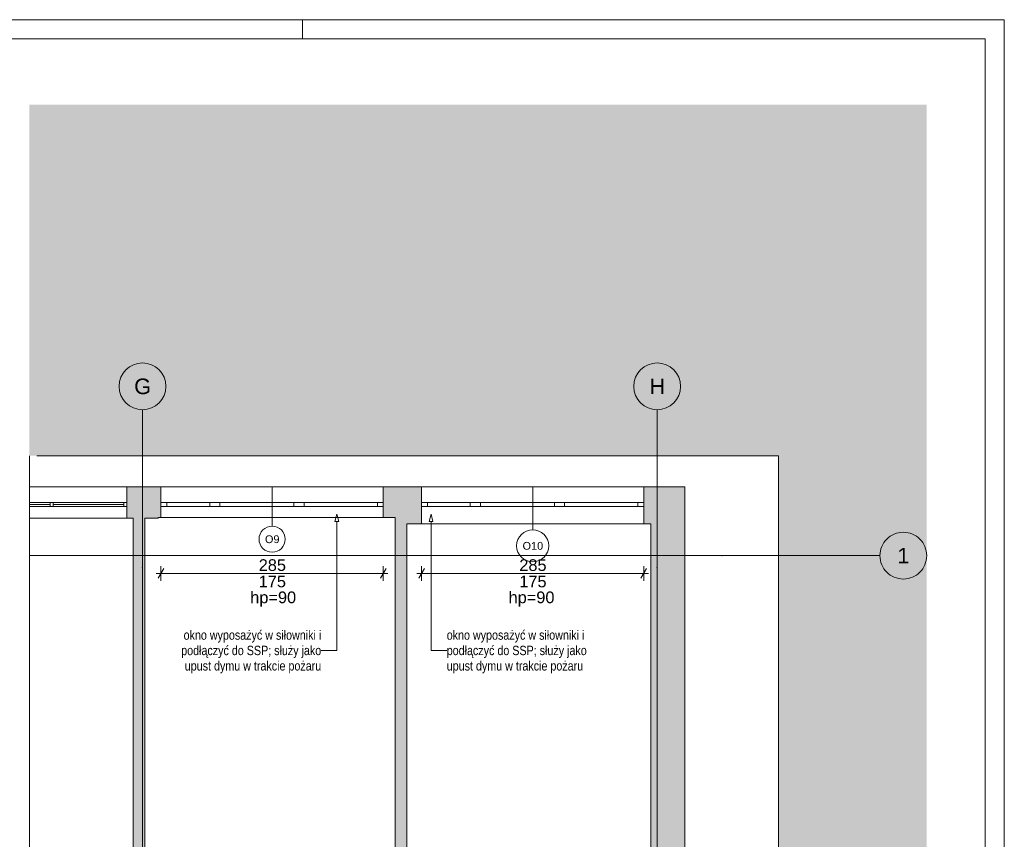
# Paper-space layout 'A-32 RZUT - PIĘTRO 2' of a CAD drawing. Header units: millimetres. Extents: x 0 to 800, y 0 to 550.
# Tile 17 of 17: x 547 to 800, y 340 to 550. Entities that reach past the tile are written whole.
import ezdxf
from ezdxf.xclip import XClip

# ---------------------------------------------------------------- set-up
doc = ezdxf.new("R2010")
doc.units = ezdxf.units.MM
doc.header["$MEASUREMENT"] = 0
doc.header["$XCLIPFRAME"] = 0
doc.linetypes.add('DASHDOTX2', pattern=[1000, 500, -250, 0, -250])
doc.linetypes.add('PRZERYWANA_DU_A', pattern=[550, 350.0000000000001, -199.9999999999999])
for name, color, linetype, lineweight in [('0_Nr_pióra__2', 8, 'Continuous', 13), ('A_Arkusz_Nr_pióra__1', 7, 'Continuous', 20), ('A_wymiary_Nr_pióra__1', 7, 'Continuous', 20), ('A_wymiary_Nr_pióra__2', 8, 'Continuous', 13), ('A_ściany_Nr_pióra__1', 7, 'Continuous', 20), ('Okna Archicada_Nr_pióra__3', 252, 'Continuous', 13), ('Znaczniki okien Archicada_Nr_pióra__3', 252, 'Continuous', 13)]:
    doc.layers.add(name, color=color, linetype=linetype, lineweight=lineweight)
for name, color, linetype, lineweight, true_color in [('A_Arkusz_Nr_pióra__237', 7, 'Continuous', 5, 0x343434), ('A_opis_Nr_pióra__255', 7, 'Continuous', 15, 0x242424), ('A_opis_Nr_pióra__8', 7, 'Continuous', 13, 0x4c4c4c), ('A_osie_Nr_pióra__16', 7, 'Continuous', 5, 0x0f0f0f), ('A_osie_Nr_pióra__76', 7, 'Continuous', 5, 0x2d2d2d), ('A_ściany_Nr_pióra__19', 7, 'Continuous', 5, 0x191919), ('Okna Archicada_Nr_pióra__19', 7, 'Continuous', 5, 0x191919)]:
    doc.layers.add(name, color=color, linetype=linetype, lineweight=lineweight, true_color=true_color)
doc.layers.add('A_podrys', color=7, linetype='Continuous')
doc.layers.add('A_ściany', color=7, linetype='Continuous')
doc.styles.add('STYL_AUTOMATYCZNY_1', font='arial.ttf')
doc.styles.add('STYL_AUTOMATYCZNY_2', font='ARIALN.TTF')
doc.styles.add('STYL_AUTOMATYCZNY_5', font='arial.ttf')

# ---------------------------------------------------------------- blocks, each defined once
blk = doc.blocks.new('Rysunek_2_2', base_point=(-3499.630217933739, -647.6028358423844))
at = {"linetype": 'Continuous', "lineweight": 0, "true_color": 0x484848}
blk.add_hatch(color=251, dxfattribs=at).paths.add_polyline_path([(780.1000078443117, 528.1668315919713), (549.9695840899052, 528.1668315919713), (549.9695840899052, 438.1668307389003), (742.0999989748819, 438.1668307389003), (742.0999989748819, 120.5468381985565), (549.9695840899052, 120.5468381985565), (549.9695840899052, 110.5468303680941), (780.1000078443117, 110.5468303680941)])
at = {"layer": 'A_ściany', "linetype": 'Continuous', "lineweight": 0, "true_color": 0x000000}
for points in [[(574.964, 430.1668323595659), (574.964, 422.1668323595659), (582.964, 422.1668323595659), (582.964, 430.1668323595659)], [(582.964, 422.3668323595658), (583.7040004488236, 422.3668323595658), (583.7040004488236, 430.1668327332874), (582.964, 430.1668327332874)], [(640.7040001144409, 430.1668327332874), (640.7040001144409, 422.3668323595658), (643.7440000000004, 422.3668323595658), (643.7440000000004, 430.1668327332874)], [(643.7440000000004, 420.6668323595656), (650.5399995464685, 420.6668323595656), (650.5399995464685, 430.1668327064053), (643.7440000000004, 430.1668327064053)], [(707.5400005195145, 430.1668327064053), (707.5400005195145, 420.6668323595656), (709.3000000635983, 420.6668323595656), (718.1000000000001, 430.1668327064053)], [(709.3000000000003, 420.6668323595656), (709.3000000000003, 289.3868323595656), (718.1000000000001, 289.3868323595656), (718.1000000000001, 430.1668323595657)], [(576.5815406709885, 422.1668323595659), (576.5815406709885, 292.3801499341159), (579.5815406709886, 292.3801499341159), (579.5815406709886, 422.1668323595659)], [(643.7440000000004, 420.6668323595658), (643.7440000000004, 292.3801499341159), (646.7440000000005, 292.3801499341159), (646.7440000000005, 420.6668323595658)]]:
    blk.add_hatch(color=18, dxfattribs=at).paths.add_polyline_path(points)
at = {"layer": '0_Nr_pióra__2', "color": 8, "linetype": 'PRZERYWANA_DU_A', "lineweight": 13, "ltscale": 2, "flags": 128}
for points in [[(549.969579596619, 438.1668323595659), (549.969579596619, 120.5468323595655)], [(549.969579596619, 120.5468323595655), (742.0999999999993, 120.5468323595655), (742.0999999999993, 438.1668323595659), (549.969579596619, 438.1668323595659)]]:
    blk.add_lwpolyline(points, dxfattribs=at)
at = {"layer": 'A_opis_Nr_pióra__255', "color": 250, "linetype": 'Continuous', "lineweight": 15, "ltscale": 2, "true_color": 0x242424}
for p, q in [((628.8300230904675, 423.1612976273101), (628.3300213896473, 421.2952726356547)), ((628.8300230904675, 423.1612976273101), (629.3300185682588, 421.2952726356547)), ((652.9724814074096, 423.1612976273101), (652.4724859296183, 421.2952726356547)), ((652.9724814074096, 423.1612976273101), (653.4724831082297, 421.2952726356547)), ((629.3300185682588, 421.2952726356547), (628.3300213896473, 421.2952726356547)), ((628.8300230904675, 421.2952726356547), (628.8300230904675, 388.2098177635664)), ((653.4724831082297, 421.2952726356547), (652.4724859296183, 421.2952726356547)), ((652.9724814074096, 421.2952726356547), (652.9724814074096, 388.2098177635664)), ((628.8300230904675, 388.2098177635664), (624.8057458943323, 388.2098177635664)), ((652.9724814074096, 388.2098177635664), (656.9967586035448, 388.2098177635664))]:
    blk.add_line(p, q, dxfattribs=at)
at = {"layer": 'A_osie_Nr_pióra__16', "color": 250, "linetype": 'DASHDOTX2', "lineweight": 5, "ltscale": 2, "true_color": 0x0f0f0f}
for p, q in [((578.9640000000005, 409.4627851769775), (578.9640028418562, 449.96494711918)), ((710.9640000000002, 409.4627851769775), (710.963997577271, 449.96494711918)), ((727.597842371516, 412.5468351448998), (549.969580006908, 412.5468351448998)), ((727.5978390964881, 412.5468323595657), (768.1000028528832, 412.5468328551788)), ((578.9639980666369, 409.4627815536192), (578.9639980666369, 110.5468336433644)), ((710.9639973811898, 409.4627815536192), (710.9639973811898, 110.5468336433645))]:
    blk.add_line(p, q, dxfattribs=at)
for p in [(727.5978390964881, 412.5468323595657), (727.5978390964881, 412.5468323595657), (578.9640000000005, 409.4627851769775), (578.9640000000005, 409.4627851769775), (710.9640000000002, 409.4627851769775), (710.9640000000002, 409.4627851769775)]:
    blk.add_point(p, dxfattribs=at)
at = {"layer": 'A_osie_Nr_pióra__76', "color": 250, "linetype": 'Continuous', "lineweight": 5, "ltscale": 2, "true_color": 0x2d2d2d}
for centre in [(578.9640000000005, 455.9649460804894), (710.9640000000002, 455.9649460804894), (774.1000000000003, 412.5468323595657)]:
    blk.add_circle(centre, 6.000000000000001, dxfattribs=at)
at = {"layer": 'A_wymiary_Nr_pióra__1', "color": 7, "linetype": 'Continuous', "lineweight": 20, "ltscale": 2}
for p, q in [((584.4256876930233, 409.2294544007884), (582.9823121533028, 406.7294521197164)), ((639.9823131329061, 406.7294521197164), (641.4256886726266, 409.2294544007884)), ((651.2616898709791, 409.2294544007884), (649.8183143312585, 406.7294521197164)), ((706.8183153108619, 406.7294521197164), (708.2616846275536, 409.2294544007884))]:
    blk.add_line(p, q, dxfattribs=at)
at = {"layer": 'A_wymiary_Nr_pióra__2', "color": 8, "linetype": 'Continuous', "lineweight": 13, "ltscale": 2}
for p, q in [((583.7040030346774, 406.1044546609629), (583.7040030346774, 409.8544518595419)), ((640.7039977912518, 406.1044546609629), (640.7039977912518, 409.8544518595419)), ((650.5399989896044, 406.1044546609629), (650.5399989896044, 409.8544518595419)), ((707.5399999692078, 406.1044546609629), (707.5399999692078, 409.8544518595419)), ((582.4815014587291, 407.9794532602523), (583.7040030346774, 407.9794532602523)), ((583.7040030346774, 407.9794532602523), (640.7039977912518, 407.9794532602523)), ((640.7039977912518, 407.9794532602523), (641.9264993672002, 407.9794532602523)), ((649.317497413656, 407.9794532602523), (650.5399989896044, 407.9794532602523)), ((650.5399989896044, 407.9794532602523), (707.5399999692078, 407.9794532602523)), ((707.5399999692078, 407.9794532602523), (708.762501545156, 407.9794532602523))]:
    blk.add_line(p, q, dxfattribs=at)
at = {"layer": 'A_ściany_Nr_pióra__1', "color": 7, "linetype": 'Continuous', "lineweight": 20, "ltscale": 2}
for p, q in [((574.9640016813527, 422.1668327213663), (574.9640016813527, 430.1668350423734)), ((583.7040030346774, 430.1668350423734), (583.7040030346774, 426.1668338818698)), ((640.7039977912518, 430.1668350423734), (640.7039977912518, 426.1668338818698)), ((650.5399989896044, 430.1668350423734), (650.5399989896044, 426.1668338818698)), ((707.5399999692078, 430.1668350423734), (707.5399999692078, 426.1668338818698)), ((583.7040030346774, 426.1668338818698), (583.7040030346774, 425.1668304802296)), ((583.7040030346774, 425.1668304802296), (583.7040030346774, 422.3668346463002)), ((640.7039977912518, 426.1668338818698), (640.7039977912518, 425.1668304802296)), ((640.7039977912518, 425.1668304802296), (640.7039977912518, 422.3668346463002)), ((650.5399989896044, 426.1668338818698), (650.5399989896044, 425.1668304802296)), ((650.5399989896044, 425.1668304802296), (650.5399989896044, 420.6668338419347)), ((707.5399999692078, 426.1668338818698), (707.5399999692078, 425.1668304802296)), ((707.5399999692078, 425.1668304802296), (707.5399999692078, 420.6668338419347))]:
    blk.add_line(p, q, dxfattribs=at)
at = {"layer": 'A_ściany_Nr_pióra__1', "color": 7, "linetype": 'Continuous', "lineweight": 20, "ltscale": 2, "flags": 128}
for points in [[(582.964, 430.1668323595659), (574.964, 430.1668323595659)], [(583.7040004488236, 430.1668323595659), (582.964, 430.1668323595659)], [(643.7440000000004, 430.1668323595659), (640.7040001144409, 430.1668323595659)], [(650.5399995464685, 430.1668323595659), (643.7440000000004, 430.1668323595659)], [(718.1000000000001, 430.1668323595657), (707.5400005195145, 430.1668323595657)], [(718.1000000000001, 289.3868323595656), (718.1000000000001, 430.1668323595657)], [(574.964, 422.1668323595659), (576.5815406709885, 422.1668323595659)], [(576.5815406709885, 422.1668323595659), (576.5815406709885, 295.3868323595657)], [(579.5815406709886, 422.1668323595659), (582.964, 422.1668323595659)], [(579.5815406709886, 295.3868323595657), (579.5815406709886, 422.1668323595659)], [(582.964, 422.1668323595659), (582.964, 422.3668323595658)], [(582.964, 422.3668323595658), (583.7040004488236, 422.3668323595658)], [(640.7040001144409, 422.3668323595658), (643.7440000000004, 422.3668323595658)], [(643.7440000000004, 422.3668323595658), (643.7440000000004, 420.6668323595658)], [(643.7440000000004, 420.6668323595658), (643.7440000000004, 295.3868323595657)], [(646.7440000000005, 420.6668323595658), (650.5399997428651, 420.6668323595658)], [(646.7440000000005, 295.3868323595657), (646.7440000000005, 420.6668323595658)], [(707.5400004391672, 420.6668323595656), (709.3000000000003, 420.6668323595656)], [(709.3000000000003, 420.6668323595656), (709.3000000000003, 295.3868323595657)]]:
    blk.add_lwpolyline(points, dxfattribs=at)
at = {"layer": 'A_ściany_Nr_pióra__19', "color": 250, "linetype": 'Continuous', "lineweight": 5, "ltscale": 2, "true_color": 0x191919}
for p, q in [((574.9640018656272, 430.1668350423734), (549.9695797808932, 430.1668350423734)), ((549.9695797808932, 422.1668327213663), (574.9640018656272, 422.1668327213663))]:
    blk.add_line(p, q, dxfattribs=at)
at = {"layer": 'Okna Archicada_Nr_pióra__19', "color": 250, "linetype": 'Continuous', "lineweight": 5, "ltscale": 2, "true_color": 0x191919}
for p, q in [((555.2706653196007, 425.6668321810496), (549.9695781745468, 425.6668321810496)), ((549.9695797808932, 426.1668338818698), (574.9640018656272, 426.1668338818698)), ((574.9640018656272, 425.1668304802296), (549.9695797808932, 425.1668304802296)), ((555.2706667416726, 426.1668338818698), (555.2706667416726, 425.1668304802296)), ((556.0706682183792, 426.1668338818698), (556.0706682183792, 425.1668304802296)), ((574.1640002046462, 425.6668321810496), (556.0706682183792, 425.6668321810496)), ((574.1640002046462, 426.1668338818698), (574.1640002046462, 425.1668304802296)), ((574.9640018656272, 426.1668338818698), (574.9640016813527, 425.1668304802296))]:
    blk.add_line(p, q, dxfattribs=at)
at = {"layer": 'Okna Archicada_Nr_pióra__3', "color": 252, "linetype": 'Continuous', "lineweight": 13, "ltscale": 2}
for p, q in [((583.7040030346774, 430.1668350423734), (640.7039977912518, 430.1668350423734)), ((583.7040030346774, 430.1668350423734), (583.7040030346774, 426.1668338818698)), ((640.7039977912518, 430.1668350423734), (640.7039977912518, 426.1668338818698)), ((650.5399989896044, 430.1668350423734), (707.5399999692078, 430.1668350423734)), ((650.5399989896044, 430.1668350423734), (650.5399989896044, 426.1668338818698)), ((707.5399999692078, 430.1668350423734), (707.5399999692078, 426.1668338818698)), ((583.7040030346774, 426.1668338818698), (585.2040019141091, 426.1668338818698)), ((583.7040030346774, 426.1668338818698), (583.7040030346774, 425.1668304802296)), ((583.7040030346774, 426.1668338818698), (583.7040030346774, 425.1668304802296)), ((585.2040019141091, 425.1668304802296), (583.7040030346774, 425.1668304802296)), ((583.7040030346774, 425.1668304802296), (583.7040030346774, 422.3668346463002)), ((585.2040019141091, 426.1668338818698), (585.2040019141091, 425.1668304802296)), ((585.2040019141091, 426.1668338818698), (596.2040019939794, 426.1668338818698)), ((596.2040019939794, 425.1668304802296), (585.2040019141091, 425.1668304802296)), ((596.2040019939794, 425.1668304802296), (596.2040019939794, 426.1668338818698)), ((596.2040019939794, 426.1668338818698), (597.5039989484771, 426.1668338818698)), ((597.5039989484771, 425.1668304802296), (596.2040019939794, 425.1668304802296)), ((597.5039989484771, 426.1668338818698), (598.8040021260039, 426.1668338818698)), ((598.8040021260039, 425.1668304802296), (597.5039989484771, 425.1668304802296)), ((598.8040021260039, 426.1668338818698), (598.8040021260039, 425.1668304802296)), ((598.8040021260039, 426.1668338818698), (617.8039983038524, 426.1668338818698)), ((617.8039983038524, 425.1668304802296), (598.8040021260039, 425.1668304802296)), ((617.8039983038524, 425.1668304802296), (617.8039983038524, 426.1668338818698)), ((617.8039983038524, 426.1668338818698), (619.1040014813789, 426.1668338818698)), ((619.1040014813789, 425.1668304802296), (617.8039983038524, 425.1668304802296)), ((619.1040014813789, 426.1668338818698), (620.4039984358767, 426.1668338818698)), ((620.4039984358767, 425.1668304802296), (619.1040014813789, 425.1668304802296)), ((620.4039984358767, 426.1668338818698), (620.4039984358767, 425.1668304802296)), ((620.4039984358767, 426.1668338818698), (639.2039989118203, 426.1668338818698)), ((639.2039989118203, 425.1668304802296), (620.4039984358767, 425.1668304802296)), ((639.2039989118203, 425.1668304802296), (639.2039989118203, 426.1668338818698)), ((639.2039989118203, 426.1668338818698), (640.7039977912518, 426.1668338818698)), ((640.7039977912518, 425.1668304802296), (639.2039989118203, 425.1668304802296)), ((640.7039977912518, 426.1668338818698), (640.7039977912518, 425.1668304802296)), ((640.7039977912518, 426.1668338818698), (640.7039977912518, 425.1668304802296)), ((640.7039977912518, 425.1668304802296), (640.7039977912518, 422.3668346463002)), ((650.5399989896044, 426.1668338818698), (652.039997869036, 426.1668338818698)), ((650.5399989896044, 426.1668338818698), (650.5399989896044, 425.1668304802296)), ((650.5399989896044, 426.1668338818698), (650.5399989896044, 425.1668304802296)), ((652.039997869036, 425.1668304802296), (650.5399989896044, 425.1668304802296)), ((650.5399989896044, 425.1668304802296), (650.5399989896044, 420.6668338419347)), ((652.039997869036, 426.1668338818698), (652.039997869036, 425.1668304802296)), ((652.039997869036, 426.1668338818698), (663.0399979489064, 426.1668338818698)), ((663.0399979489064, 425.1668304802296), (652.039997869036, 425.1668304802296)), ((663.0399979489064, 425.1668304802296), (663.0399979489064, 426.1668338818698)), ((663.0399979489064, 426.1668338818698), (664.340001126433, 426.1668338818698)), ((664.340001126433, 425.1668304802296), (663.0399979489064, 425.1668304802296)), ((664.340001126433, 426.1668338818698), (665.6399980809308, 426.1668338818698)), ((665.6399980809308, 425.1668304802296), (664.340001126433, 425.1668304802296)), ((665.6399980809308, 426.1668338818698), (665.6399980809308, 425.1668304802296)), ((665.6399980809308, 426.1668338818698), (684.6400004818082, 426.1668338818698)), ((684.6400004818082, 425.1668304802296), (665.6399980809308, 425.1668304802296)), ((684.6400004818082, 425.1668304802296), (684.6400004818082, 426.1668338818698)), ((684.6400004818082, 426.1668338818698), (685.9399974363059, 426.1668338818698)), ((685.9399974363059, 425.1668304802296), (684.6400004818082, 425.1668304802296)), ((685.9399974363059, 426.1668338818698), (687.2400006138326, 426.1668338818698)), ((687.2400006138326, 425.1668304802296), (685.9399974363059, 425.1668304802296)), ((687.2400006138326, 426.1668338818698), (687.2400006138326, 425.1668304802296)), ((687.2400006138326, 426.1668338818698), (706.0400010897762, 426.1668338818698)), ((706.0400010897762, 425.1668304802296), (687.2400006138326, 425.1668304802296)), ((706.0400010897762, 425.1668304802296), (706.0400010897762, 426.1668338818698)), ((706.0400010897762, 426.1668338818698), (707.5399999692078, 426.1668338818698)), ((707.5399999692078, 425.1668304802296), (706.0400010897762, 425.1668304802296)), ((707.5399999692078, 426.1668338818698), (707.5399999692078, 425.1668304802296)), ((707.5399999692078, 426.1668338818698), (707.5399999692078, 425.1668304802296)), ((707.5399999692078, 425.1668304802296), (707.5399999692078, 420.6668338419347)), ((583.7040030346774, 422.3668346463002), (640.7039977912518, 422.3668346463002)), ((650.5399989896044, 420.6668338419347), (707.5399999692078, 420.6668338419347))]:
    blk.add_line(p, q, dxfattribs=at)
at = {"layer": 'Znaczniki okien Archicada_Nr_pióra__3', "color": 252, "linetype": 'Continuous', "lineweight": 13, "ltscale": 2}
for p, q in [((612.2040004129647, 420.1207132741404), (612.2040004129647, 430.1668350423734)), ((679.0400025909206, 419.1834380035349), (679.0400025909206, 430.1668350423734))]:
    blk.add_line(p, q, dxfattribs=at)
for centre, radius, start, end in [((612.2039999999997, 416.7671361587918), 3.35358, 0, 180), ((612.2039999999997, 416.7671361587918), 3.35358, 180, 0), ((679.0400000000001, 415.0671361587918), 4.1163, 0, 180), ((679.0400000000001, 415.0671361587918), 4.1163, 180, 0)]:
    blk.add_arc(centre, radius, start, end, dxfattribs=at)
at = {"layer": 'A_opis_Nr_pióra__8', "color": 251, "linetype": 'Continuous', "lineweight": 13, "true_color": 0x4c4c4c, "char_height": 2.399999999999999, "line_spacing_factor": 0.9873091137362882, "style": 'STYL_AUTOMATYCZNY_2'}
for s, insert, width, attachment_point in [('\\A1;{\\pqr;\\fArial Narrow|b0|i0|c238|p0;\\W1.000000;okno wyposażyć w siłowniki i podłączyć do SSP; służy jako upust dymu w trakcie pożaru}', (624.8057479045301, 387.8726025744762), 36.31491699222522, 6), ('\\A1;{\\pql;\\fArial Narrow|b0|i0|c238|p0;\\W1.000000;okno wyposażyć w siłowniki i podłączyć do SSP; służy jako upust dymu w trakcie pożaru}', (656.996755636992, 387.8726025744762), 36.31491699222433, 4)]:
    blk.add_mtext(s, dxfattribs=dict(at, insert=insert, width=width, attachment_point=attachment_point))
at = {"layer": 'A_osie_Nr_pióra__76', "color": 250, "linetype": 'Continuous', "lineweight": 5, "true_color": 0x2d2d2d, "char_height": 4, "attachment_point": 1, "style": 'STYL_AUTOMATYCZNY_1'}
for s, insert in [('\\A1;{\\pql;\\pt0;\\fArial|b0|i0|c238|p0;\\W1.000000;G}', (576.8305100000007, 457.9649461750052)), ('\\A1;{\\pql;\\pt0;\\fArial|b0|i0|c238|p0;\\W1.000000;H}', (708.9831900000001, 457.9649461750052)), ('\\A1;{\\pql;\\pt0;\\fArial|b0|i0|c238|p0;\\W1.000000;1}', (772.5745500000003, 414.5468324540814))]:
    blk.add_mtext(s, dxfattribs=dict(at, insert=insert))
at = {"layer": 'A_wymiary_Nr_pióra__1', "color": 7, "linetype": 'Continuous', "lineweight": 20, "char_height": 3, "width": 6.86451, "attachment_point": 7, "style": 'STYL_AUTOMATYCZNY_5'}
for s, insert in [('\\A1;{\\pql;\\fArial|b0|i0|c238|p0;\\W1.000000;285}', (608.7717449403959, 408.5794532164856)), ('\\A1;{\\pql;\\fArial|b0|i0|c238|p0;\\W1.000000;285}', (675.6077449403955, 408.5794532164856)), ('\\A1;{\\pql;\\fArial|b0|i0|c238|p0;\\W1.000000;175}', (608.7717449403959, 404.3794530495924)), ('\\A1;{\\pql;\\fArial|b0|i0|c238|p0;\\W1.000000;175}', (675.6077449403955, 404.3794530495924))]:
    blk.add_mtext(s, dxfattribs=dict(at, insert=insert))
at = {"layer": 'A_wymiary_Nr_pióra__1', "color": 7, "linetype": 'Continuous', "lineweight": 20, "char_height": 3, "attachment_point": 2, "style": 'STYL_AUTOMATYCZNY_5'}
for insert in [(612.484536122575, 403.3519463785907), (678.7445931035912, 403.3519463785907)]:
    blk.add_mtext('\\A1;{\\pqc;\\fArial|b0|i0|c238|p0;\\W1.000000;hp=90}', dxfattribs=dict(at, insert=insert))
at = {"layer": 'Znaczniki okien Archicada_Nr_pióra__3', "color": 252, "linetype": 'Continuous', "lineweight": 13, "char_height": 2, "attachment_point": 7, "style": 'STYL_AUTOMATYCZNY_1'}
for s, insert in [('\\A1;{\\pql;\\pt2;\\fArial|b0|i0|c238|p0;\\W1.000000;O9}', (610.37453, 415.7336569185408)), ('\\A1;{\\pql;\\pt2;\\fArial|b0|i0|c238|p0;\\W1.000000;O10}', (676.4478100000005, 414.0336569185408))]:
    blk.add_mtext(s, dxfattribs=dict(at, insert=insert))

psp = doc.layouts.new('A-32 RZUT - PIĘTRO 2')

# ---------------------------------------------------------------- linework, layer by layer
at = {"layer": 'A_Arkusz_Nr_pióra__1', "color": 7, "linetype": 'Continuous', "lineweight": 20}
for q in [(29.90003742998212, 545.1), (795.1000000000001, 4.900001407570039)]:
    psp.add_line((795.1, 545.1), q, dxfattribs=at)
at = {"layer": 'A_Arkusz_Nr_pióra__1', "color": 7, "linetype": 'Continuous', "lineweight": 20, "flags": 128}
psp.add_lwpolyline([(-1.387778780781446e-13, 550), (799.9999999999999, 549.9999999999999), (800, 1.836970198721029e-14), (0, 7.388085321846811e-14)], close=True, dxfattribs=at)
at = {"layer": 'A_Arkusz_Nr_pióra__237', "color": 250, "linetype": 'Continuous', "lineweight": 5, "true_color": 0x343434}
psp.add_line((620, 545.1), (620, 550.0000000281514), dxfattribs=at)

# ---------------------------------------------------------------- block references
at = {"layer": 'A_podrys', "color": 37, "linetype": 'Continuous', "lineweight": 5, "true_color": 0x656532}
ref = psp.add_blockref('Rysunek_2_2', (-3499.630217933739, -647.6028358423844), dxfattribs=at)
XClip(ref).set_block_clipping_path([(549.9695795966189, 110.5468323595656), (780.1000000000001, 528.1668323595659)])

doc.saveas('drawing.dxf')
